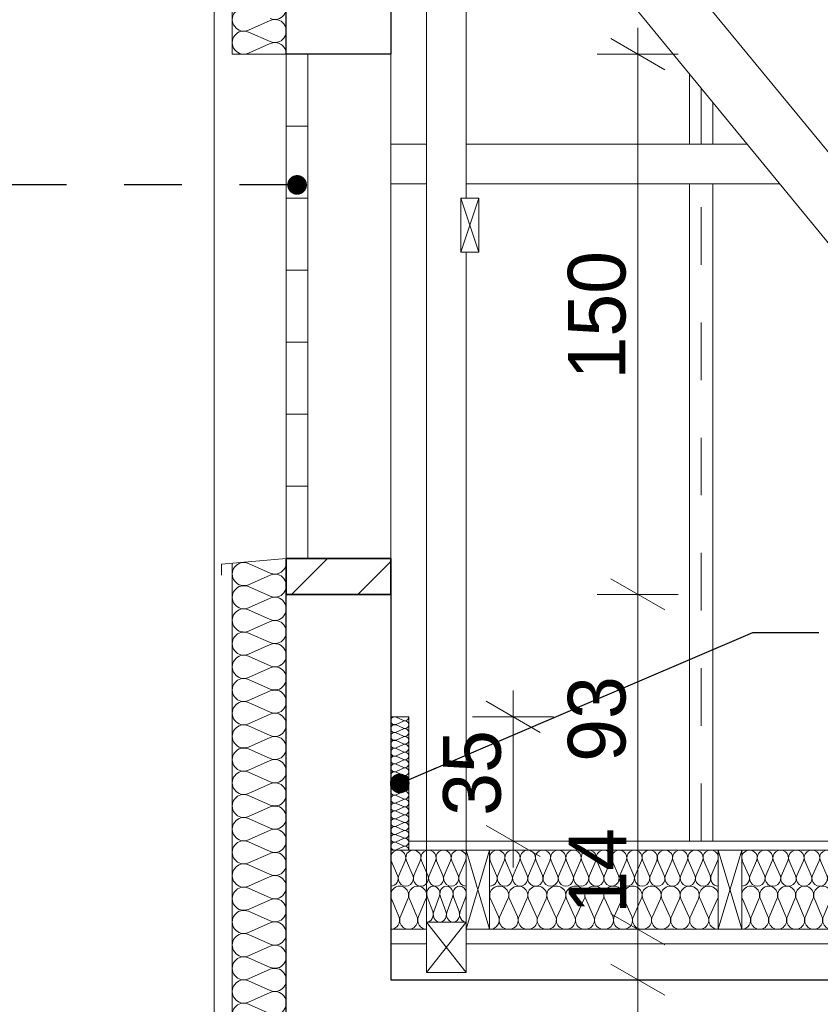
# Model space of a CAD drawing. Extents: x -547885 to -186295, y -25370 to 156194.
# Tile 128 of 256: x -468206 to -465982, y -6028 to -3294. Entities that reach past the tile are written whole.
import ezdxf

# ---------------------------------------------------------------- set-up
doc = ezdxf.new("R2010")
doc.units = 0
doc.header["$MEASUREMENT"] = 0
doc.linetypes.add('Przerywana', pattern=[320, 160, -160])
for name, color, linetype in [('Arch ocieplenie', 7, 'Continuous'), ('Arch zmurowania', 7, 'Continuous'), ('INWENT WYMIARY', 7, 'Continuous')]:
    doc.layers.add(name, color=color, linetype=linetype)
for name, color, linetype, lineweight, true_color in [('Arch ocieplenie_Nr_Pióra__44', 7, 'Continuous', 9, 0x029e21), ('Arch okna_Nr_Pióra__9', 7, 'Continuous', 9, 0x3dad99), ('Arch wykończenie_Nr_Pióra__3', 7, 'Continuous', 18, 0xff6600)]:
    doc.layers.add(name, color=color, linetype=linetype, lineweight=lineweight, true_color=true_color)
for name, color, linetype, lineweight in [('Arch opisy_Nr_Pióra__21', 7, 'Continuous', 9), ('Arch stropy_Nr_Pióra__21', 7, 'Continuous', 9), ('Arch stropy_Nr_Pióra__41', 7, 'Continuous', 15), ('Arch zmurowania_Nr_Pióra__21', 7, 'Continuous', 9), ('Arch zmurowania_Nr_Pióra__27', 7, 'Continuous', 35), ('INWENT DACH_Nr_Pióra__21', 7, 'Continuous', 9), ('INWENT KONST. DREWNIANA_Nr_Pióra__21', 7, 'Continuous', 9), ('INWENT KONST. DREWNIANA_Nr_Pióra__46', 5, 'Continuous', 13), ('INWENT STROPY_Nr_Pióra__1', 7, 'Continuous', 25), ('INWENT STROPY_Nr_Pióra__21', 7, 'Continuous', 9), ('INWENT WYMIARY_Nr_Pióra__21', 7, 'Continuous', 9), ('INWENT. OKNA_Nr_Pióra__5', 7, 'Continuous', 13), ('INWENT.ŚCIANY_Nr_Pióra__1', 7, 'Continuous', 25), ('INWENT.ŚCIANY_Nr_Pióra__21', 7, 'Continuous', 9)]:
    doc.layers.add(name, color=color, linetype=linetype, lineweight=lineweight)
doc.styles.add('GENERATED_STYLE_2', font='txt')
doc.dimstyles.new('GENERATED_STYLE__13', dxfattribs={"dimtxt": 0.18, "dimasz": 109.44, "dimexe": 0.18, "dimexo": 0.0625, "dimgap": 0.09, "dimtad": 0, "dimtih": 1, "dimtoh": 1, "dimdec": 4, "dimzin": 0, "dimdsep": 46, "dimcen": 0.09, "dimadec": 0, "dimazin": 0, "dimtfac": 1, "dimtdec": 4, "dimtmove": 0, "dimatfit": 3, "dimldrblk": 'ARROWHEAD_11', "dimfxl": 0, "dimtolj": 1, "dimtzin": 0, "dimarcsym": 0})
doc.dimstyles.new('GENERATED_STYLE__7', dxfattribs={"dimtxt": 160.000002, "dimasz": 114, "dimexe": 0.18, "dimexo": 0, "dimgap": 0.09, "dimtad": 1, "dimdec": 0, "dimlfac": 0.1, "dimzin": 0, "dimdsep": 46, "dimtxsty": 'GENERATED_STYLE_2', "dimblk": 'ARROWHEAD_2', "dimblk1": 'ARROWHEAD_2', "dimblk2": 'ARROWHEAD_2', "dimcen": 0.09, "dimclrd": 7, "dimclre": 7, "dimclrt": 7, "dimazin": 0, "dimtfac": 1, "dimtdec": 4, "dimtmove": 0, "dimatfit": 3, "dimfxl": 0, "dimtolj": 1, "dimtzin": 0, "dimarcsym": 0})

# ---------------------------------------------------------------- blocks, each defined once
blk = doc.blocks.new('Izolacja cieplna 14_128', base_point=(-466265.3, -5699.6))
at = {"layer": 'Arch ocieplenie_Nr_Pióra__44', "linetype": 'Continuous'}
for p, q in [((-466880.9, -5669.8), (-466898.5, -5629.4)), ((-466859.7, -5629.4), (-466877.3, -5669.8)), ((-466838.6, -5669.8), (-466856.2, -5629.4)), ((-466817.4, -5629.4), (-466835, -5669.8)), ((-466796.2, -5669.8), (-466813.8, -5629.4)), ((-466775.1, -5629.4), (-466792.7, -5669.8)), ((-466753.9, -5669.8), (-466771.5, -5629.4)), ((-466732.7, -5629.4), (-466750.3, -5669.8)), ((-466711.6, -5669.8), (-466729.2, -5629.4)), ((-466690.4, -5629.4), (-466708, -5669.8)), ((-466669.2, -5669.8), (-466686.8, -5629.4)), ((-466648.1, -5629.4), (-466665.7, -5669.8)), ((-466626.9, -5669.8), (-466644.5, -5629.4)), ((-466605.7, -5629.4), (-466623.3, -5669.8)), ((-466584.6, -5669.8), (-466602.2, -5629.4)), ((-466563.4, -5629.4), (-466581, -5669.8)), ((-466542.2, -5669.8), (-466559.8, -5629.4)), ((-466521.1, -5629.4), (-466538.7, -5669.8)), ((-466499.9, -5669.8), (-466517.5, -5629.4)), ((-466478.7, -5629.4), (-466496.3, -5669.8)), ((-466457.6, -5669.8), (-466475.2, -5629.4)), ((-466436.4, -5629.4), (-466454, -5669.8)), ((-466415.2, -5669.8), (-466432.8, -5629.4)), ((-466394.1, -5629.4), (-466411.7, -5669.8)), ((-466372.9, -5669.8), (-466390.5, -5629.4)), ((-466351.7, -5629.4), (-466369.3, -5669.8)), ((-466330.6, -5669.8), (-466348.2, -5629.4)), ((-466309.4, -5629.4), (-466327, -5669.8)), ((-466288.2, -5669.8), (-466305.8, -5629.4)), ((-466267.1, -5629.4), (-466284.7, -5669.8))]:
    blk.add_line(p, q, dxfattribs=at)
for centre, start_param, end_param in [((-466879.1, -5620.9), 1.158003, 5.125183), ((-466836.8, -5620.9), 1.158003, 5.125183), ((-466794.4, -5620.9), 1.158003, 5.125183), ((-466752.1, -5620.9), 1.158003, 5.125183), ((-466709.8, -5620.9), 1.158003, 5.125183), ((-466667.4, -5620.9), 1.158003, 5.125183), ((-466625.1, -5620.9), 1.158003, 5.125183), ((-466582.8, -5620.9), 1.158003, 5.125183), ((-466540.4, -5620.9), 1.158003, 5.125183), ((-466498.1, -5620.9), 1.158003, 5.125183), ((-466455.8, -5620.9), 1.158003, 5.125183), ((-466413.4, -5620.9), 1.158003, 5.125183), ((-466371.1, -5620.9), 1.158003, 5.125183), ((-466328.8, -5620.9), 1.158003, 5.125183), ((-466286.4, -5620.9), 1.158003, 5.125183), ((-466900.3, -5678.3), 0, 1.983589), ((-466857.9, -5678.3), 4.299595, 8.266774), ((-466815.6, -5678.3), 4.299595, 8.266774), ((-466773.3, -5678.3), 4.299595, 8.266774), ((-466730.9, -5678.3), 4.299595, 8.266774), ((-466688.6, -5678.3), 4.299595, 8.266774), ((-466646.3, -5678.3), 4.299595, 8.266774), ((-466603.9, -5678.3), 4.299595, 8.266774), ((-466561.6, -5678.3), 4.299595, 8.266774), ((-466519.3, -5678.3), 4.299595, 8.266774), ((-466476.9, -5678.3), 4.299595, 8.266774), ((-466434.6, -5678.3), 4.299595, 8.266774), ((-466392.3, -5678.3), 4.299595, 8.266774), ((-466349.9, -5678.3), 4.299595, 8.266774), ((-466307.6, -5678.3), 4.299595, 8.266774), ((-466265.3, -5678.3), 4.299596, 6.283185)]:
    blk.add_ellipse(centre, major_axis=(0, -21.3), ratio=0.995212, start_param=start_param, end_param=end_param, dxfattribs=at)
blk = doc.blocks.new('Izolacja cieplna 14_129', base_point=(-466265.3, -5819.6))
at = {"layer": 'Arch ocieplenie_Nr_Pióra__44', "linetype": 'Continuous'}
for p, q in [((-466876, -5783.9), (-466898.1, -5735.4)), ((-466849.6, -5735.4), (-466871.6, -5783.9)), ((-466823.1, -5783.9), (-466845.1, -5735.4)), ((-466796.7, -5735.4), (-466818.7, -5783.9)), ((-466770.2, -5783.9), (-466792.2, -5735.4)), ((-466743.7, -5735.4), (-466765.8, -5783.9)), ((-466717.3, -5783.9), (-466739.3, -5735.4)), ((-466690.8, -5735.4), (-466712.8, -5783.9)), ((-466664.4, -5783.9), (-466686.4, -5735.4)), ((-466637.9, -5735.4), (-466659.9, -5783.9)), ((-466611.5, -5783.9), (-466633.5, -5735.4)), ((-466585, -5735.4), (-466607, -5783.9)), ((-466558.5, -5783.9), (-466580.6, -5735.4)), ((-466532.1, -5735.4), (-466554.1, -5783.9)), ((-466505.6, -5783.9), (-466527.6, -5735.4)), ((-466479.2, -5735.4), (-466501.2, -5783.9)), ((-466452.7, -5783.9), (-466474.7, -5735.4)), ((-466426.2, -5735.4), (-466448.3, -5783.9)), ((-466399.8, -5783.9), (-466421.8, -5735.4)), ((-466373.3, -5735.4), (-466395.3, -5783.9)), ((-466346.9, -5783.9), (-466368.9, -5735.4)), ((-466320.4, -5735.4), (-466342.4, -5783.9)), ((-466294, -5783.9), (-466316, -5735.4)), ((-466267.5, -5735.4), (-466289.5, -5783.9))]:
    blk.add_line(p, q, dxfattribs=at)
for centre, start_param, end_param in [((-466873.8, -5725.1), 2.728799, 6.695979), ((-466820.9, -5725.1), 2.728799, 6.695979), ((-466768, -5725.1), 2.728799, 6.695979), ((-466715.1, -5725.1), 2.728799, 6.695979), ((-466662.1, -5725.1), 2.728799, 6.695979), ((-466609.2, -5725.1), 2.728799, 6.695979), ((-466556.3, -5725.1), 2.728799, 6.695979), ((-466503.4, -5725.1), 2.728799, 6.695979), ((-466450.5, -5725.1), 2.728799, 6.695979), ((-466397.6, -5725.1), 2.728799, 6.695979), ((-466344.6, -5725.1), 2.728799, 6.695979), ((-466291.7, -5725.1), 2.728799, 6.695979), ((-466900.3, -5794.1), 1.570796, 3.554385), ((-466847.4, -5794.1), 5.870392, 9.837571), ((-466794.4, -5794.1), 5.870392, 9.837571), ((-466741.5, -5794.1), 5.870392, 9.837571), ((-466688.6, -5794.1), 5.870392, 9.837571), ((-466635.7, -5794.1), 5.870392, 9.837571), ((-466582.8, -5794.1), 5.870392, 9.837571), ((-466529.9, -5794.1), 5.870392, 9.837571), ((-466476.9, -5794.1), 5.870392, 9.837571), ((-466424, -5794.1), 5.870392, 9.837571), ((-466371.1, -5794.1), 5.870392, 9.837571), ((-466318.2, -5794.1), 5.870392, 9.837571), ((-466265.3, -5794.1), 5.870392, 7.853982)]:
    blk.add_ellipse(centre, major_axis=(-26.5, 0), ratio=0.964587, start_param=start_param, end_param=end_param, dxfattribs=at)
blk = doc.blocks.new('Izolacja cieplna 14_130', base_point=(-466965.3, -5699.6))
at = {"layer": 'Arch ocieplenie_Nr_Pióra__44', "linetype": 'Continuous'}
for p, q in [((-467155.9, -5669.8), (-467173.4, -5629.4)), ((-467134.9, -5629.4), (-467152.4, -5669.8)), ((-467113.9, -5669.8), (-467131.4, -5629.4)), ((-467092.9, -5629.4), (-467110.4, -5669.8)), ((-467072, -5669.8), (-467089.4, -5629.4)), ((-467051, -5629.4), (-467068.4, -5669.8)), ((-467030, -5669.8), (-467047.5, -5629.4)), ((-467009, -5629.4), (-467026.5, -5669.8)), ((-466988, -5669.8), (-467005.5, -5629.4)), ((-466967, -5629.4), (-466984.5, -5669.8))]:
    blk.add_line(p, q, dxfattribs=at)
for centre, start_param, end_param in [((-467154.1, -5620.9), 1.158003, 5.125183), ((-467112.2, -5620.9), 1.158003, 5.125183), ((-467070.2, -5620.9), 1.158003, 5.125183), ((-467028.2, -5620.9), 1.158003, 5.125183), ((-466986.3, -5620.9), 1.158003, 5.125183), ((-467175.1, -5678.3), 0, 1.983589), ((-467133.2, -5678.3), 4.299595, 8.266774), ((-467091.2, -5678.3), 4.299595, 8.266774), ((-467049.2, -5678.3), 4.299595, 8.266774), ((-467007.2, -5678.3), 4.299595, 8.266774), ((-466965.3, -5678.3), 4.299596, 6.283185)]:
    blk.add_ellipse(centre, major_axis=(0, -21.3), ratio=0.986692, start_param=start_param, end_param=end_param, dxfattribs=at)
blk = doc.blocks.new('Izolacja cieplna 14_131', base_point=(-467075.3, -5819.6))
at = {"layer": 'Arch ocieplenie_Nr_Pióra__44', "linetype": 'Continuous'}
for p, q in [((-467152.3, -5783.9), (-467173, -5735.4)), ((-467127.3, -5735.4), (-467148.1, -5783.9)), ((-467102.3, -5783.9), (-467123.1, -5735.4)), ((-467077.4, -5735.4), (-467098.1, -5783.9))]:
    blk.add_line(p, q, dxfattribs=at)
for centre, start_param, end_param in [((-467150.2, -5725.1), 1.158003, 5.125183), ((-467100.2, -5725.1), 1.158003, 5.125183), ((-467175.1, -5794.1), 6.283185, 8.266774), ((-467125.2, -5794.1), 4.299595, 8.266774), ((-467075.3, -5794.1), 4.299596, 6.283185)]:
    blk.add_ellipse(centre, major_axis=(0, -25.5), ratio=0.978146, start_param=start_param, end_param=end_param, dxfattribs=at)
blk = doc.blocks.new('Izolacja cieplna 14_132', base_point=(-466965.3, -5799.6))
at = {"layer": 'Arch ocieplenie_Nr_Pióra__44', "linetype": 'Continuous'}
for p, q in [((-467058.5, -5769.8), (-467073.7, -5729.4)), ((-467040.1, -5729.4), (-467055.4, -5769.8)), ((-467021.8, -5769.8), (-467037.1, -5729.4)), ((-467003.5, -5729.4), (-467018.7, -5769.8)), ((-466985.1, -5769.8), (-467000.4, -5729.4)), ((-466966.8, -5729.4), (-466982.1, -5769.8))]:
    blk.add_line(p, q, dxfattribs=at)
for centre, start_param, end_param in [((-467056.9, -5720.9), 1.158003, 5.125183), ((-467020.3, -5720.9), 1.158003, 5.125183), ((-466983.6, -5720.9), 1.158003, 5.125183), ((-467075.3, -5778.3), 0, 1.983589), ((-467038.6, -5778.3), 4.299595, 8.266774), ((-467001.9, -5778.3), 4.299595, 8.266774), ((-466965.3, -5778.3), 4.299596, 6.283185)]:
    blk.add_ellipse(centre, major_axis=(0, -21.3), ratio=0.862022, start_param=start_param, end_param=end_param, dxfattribs=at)
blk = doc.blocks.new('Izolacja cieplna 14_151', base_point=(-465550.3, -5699.6))
at = {"layer": 'Arch ocieplenie_Nr_Pióra__44', "linetype": 'Continuous'}
for p, q in [((-466180.4, -5669.8), (-466198.5, -5629.4)), ((-466158.8, -5629.4), (-466176.8, -5669.8)), ((-466137.1, -5669.8), (-466155.1, -5629.4)), ((-466115.4, -5629.4), (-466133.5, -5669.8)), ((-466093.8, -5669.8), (-466111.8, -5629.4)), ((-466072.1, -5629.4), (-466090.1, -5669.8)), ((-466050.4, -5669.8), (-466068.5, -5629.4)), ((-466028.8, -5629.4), (-466046.8, -5669.8)), ((-466007.1, -5669.8), (-466025.1, -5629.4)), ((-465985.4, -5629.4), (-466003.5, -5669.8)), ((-465963.8, -5669.8), (-465981.8, -5629.4)), ((-465942.1, -5629.4), (-465960.1, -5669.8)), ((-465920.4, -5669.8), (-465938.5, -5629.4)), ((-465898.8, -5629.4), (-465916.8, -5669.8)), ((-465877.1, -5669.8), (-465895.1, -5629.4)), ((-465855.4, -5629.4), (-465873.5, -5669.8)), ((-465833.8, -5669.8), (-465851.8, -5629.4)), ((-465812.1, -5629.4), (-465830.1, -5669.8)), ((-465790.4, -5669.8), (-465808.5, -5629.4)), ((-465768.8, -5629.4), (-465786.8, -5669.8)), ((-465747.1, -5669.8), (-465765.1, -5629.4)), ((-465725.4, -5629.4), (-465743.5, -5669.8)), ((-465703.8, -5669.8), (-465721.8, -5629.4)), ((-465682.1, -5629.4), (-465700.1, -5669.8)), ((-465660.4, -5669.8), (-465678.5, -5629.4)), ((-465638.8, -5629.4), (-465656.8, -5669.8)), ((-465617.1, -5669.8), (-465635.1, -5629.4)), ((-465595.4, -5629.4), (-465613.5, -5669.8)), ((-465573.8, -5669.8), (-465591.8, -5629.4)), ((-465552.1, -5629.4), (-465570.1, -5669.8))]:
    blk.add_line(p, q, dxfattribs=at)
for centre, start_param, end_param in [((-466178.6, -5620.9), 2.728799, 6.695979), ((-466135.3, -5620.9), 2.728799, 6.695979), ((-466091.9, -5620.9), 2.728799, 6.695979), ((-466048.6, -5620.9), 2.728799, 6.695979), ((-466005.3, -5620.9), 2.728799, 6.695979), ((-465961.9, -5620.9), 2.728799, 6.695979), ((-465918.6, -5620.9), 2.728799, 6.695979), ((-465875.3, -5620.9), 2.728799, 6.695979), ((-465831.9, -5620.9), 2.728799, 6.695979), ((-465788.6, -5620.9), 2.728799, 6.695979), ((-465745.3, -5620.9), 2.728799, 6.695979), ((-465701.9, -5620.9), 2.728799, 6.695979), ((-465658.6, -5620.9), 2.728799, 6.695979), ((-465615.3, -5620.9), 2.728799, 6.695979), ((-465571.9, -5620.9), 2.728799, 6.695979), ((-466200.3, -5678.3), 1.570796, 3.554385), ((-466156.9, -5678.3), 5.870392, 9.837571), ((-466113.6, -5678.3), 5.870392, 9.837571), ((-466070.3, -5678.3), 5.870392, 9.837571), ((-466026.9, -5678.3), 5.870392, 9.837571), ((-465983.6, -5678.3), 5.870392, 9.837571), ((-465940.3, -5678.3), 5.870392, 9.837571), ((-465896.9, -5678.3), 5.870392, 9.837571), ((-465853.6, -5678.3), 5.870392, 9.837571), ((-465810.3, -5678.3), 5.870392, 9.837571), ((-465766.9, -5678.3), 5.870392, 9.837571), ((-465723.6, -5678.3), 5.870392, 9.837571), ((-465680.3, -5678.3), 5.870392, 9.837571), ((-465636.9, -5678.3), 5.870392, 9.837571), ((-465593.6, -5678.3), 5.870392, 9.837571), ((-465550.3, -5678.3), 5.870392, 7.853982)]:
    blk.add_ellipse(centre, major_axis=(-21.7, 0), ratio=0.981623, start_param=start_param, end_param=end_param, dxfattribs=at)
blk = doc.blocks.new('Izolacja cieplna 14_152', base_point=(-465550.3, -5819.6))
at = {"layer": 'Arch ocieplenie_Nr_Pióra__44', "linetype": 'Continuous'}
for p, q in [((-466177.4, -5783.9), (-466198.2, -5735.4)), ((-466152.4, -5735.4), (-466173.2, -5783.9)), ((-466127.4, -5783.9), (-466148.2, -5735.4)), ((-466102.4, -5735.4), (-466123.2, -5783.9)), ((-466077.4, -5783.9), (-466098.2, -5735.4)), ((-466052.4, -5735.4), (-466073.2, -5783.9)), ((-466027.4, -5783.9), (-466048.2, -5735.4)), ((-466002.4, -5735.4), (-466023.2, -5783.9)), ((-465977.4, -5783.9), (-465998.2, -5735.4)), ((-465952.4, -5735.4), (-465973.2, -5783.9)), ((-465927.4, -5783.9), (-465948.2, -5735.4)), ((-465902.4, -5735.4), (-465923.2, -5783.9)), ((-465877.4, -5783.9), (-465898.2, -5735.4)), ((-465852.4, -5735.4), (-465873.2, -5783.9)), ((-465827.4, -5783.9), (-465848.2, -5735.4)), ((-465802.4, -5735.4), (-465823.2, -5783.9)), ((-465777.4, -5783.9), (-465798.2, -5735.4)), ((-465752.4, -5735.4), (-465773.2, -5783.9)), ((-465727.4, -5783.9), (-465748.2, -5735.4)), ((-465702.4, -5735.4), (-465723.2, -5783.9)), ((-465677.4, -5783.9), (-465698.2, -5735.4)), ((-465652.4, -5735.4), (-465673.2, -5783.9)), ((-465627.4, -5783.9), (-465648.2, -5735.4)), ((-465602.4, -5735.4), (-465623.2, -5783.9)), ((-465577.4, -5783.9), (-465598.2, -5735.4)), ((-465552.4, -5735.4), (-465573.2, -5783.9))]:
    blk.add_line(p, q, dxfattribs=at)
for centre, start_param, end_param in [((-466175.3, -5725.1), 1.158003, 5.125183), ((-466125.3, -5725.1), 1.158003, 5.125183), ((-466075.3, -5725.1), 1.158003, 5.125183), ((-466025.3, -5725.1), 1.158003, 5.125183), ((-465975.3, -5725.1), 1.158003, 5.125183), ((-465925.3, -5725.1), 1.158003, 5.125183), ((-465875.3, -5725.1), 1.158003, 5.125183), ((-465825.3, -5725.1), 1.158003, 5.125183), ((-465775.3, -5725.1), 1.158003, 5.125183), ((-465725.3, -5725.1), 1.158003, 5.125183), ((-465675.3, -5725.1), 1.158003, 5.125183), ((-465625.3, -5725.1), 1.158003, 5.125183), ((-465575.3, -5725.1), 1.158003, 5.125183), ((-466200.3, -5794.1), 6.283185, 8.266774), ((-466150.3, -5794.1), 4.299595, 8.266774), ((-466100.3, -5794.1), 4.299595, 8.266774), ((-466050.3, -5794.1), 4.299595, 8.266774), ((-466000.3, -5794.1), 4.299595, 8.266774), ((-465950.3, -5794.1), 4.299595, 8.266774), ((-465900.3, -5794.1), 4.299595, 8.266774), ((-465850.3, -5794.1), 4.299595, 8.266774), ((-465800.3, -5794.1), 4.299595, 8.266774), ((-465750.3, -5794.1), 4.299595, 8.266774), ((-465700.3, -5794.1), 4.299595, 8.266774), ((-465650.3, -5794.1), 4.299595, 8.266774), ((-465600.3, -5794.1), 4.299595, 8.266774), ((-465550.3, -5794.1), 4.299596, 6.283185)]:
    blk.add_ellipse(centre, major_axis=(0, -25.5), ratio=0.979571, start_param=start_param, end_param=end_param, dxfattribs=at)
blk = doc.blocks.new('Izolacja cieplna 14_167', base_point=(-467465.1, -4801.1))
at = {"layer": 'Arch ocieplenie_Nr_Pióra__44', "linetype": 'Continuous'}
for p, q in [((-467570.4, -4803.8), (-467509.8, -4830.6)), ((-467509.8, -4836), (-467570.4, -4862.7)), ((-467570.4, -4868.2), (-467509.8, -4894.9)), ((-467509.8, -4900.4), (-467570.4, -4927.1)), ((-467570.4, -4932.5), (-467509.8, -4959.3)), ((-467509.8, -4964.7), (-467570.4, -4991.5)), ((-467570.4, -4996.9), (-467509.8, -5023.7)), ((-467509.8, -5029.1), (-467570.4, -5055.9)), ((-467570.4, -5061.3), (-467509.8, -5088.1)), ((-467509.8, -5093.5), (-467570.4, -5120.3)), ((-467570.4, -5125.7), (-467509.8, -5152.5)), ((-467509.8, -5157.9), (-467570.4, -5184.7)), ((-467570.4, -5190.1), (-467509.8, -5216.9)), ((-467509.8, -5222.3), (-467570.4, -5249.1)), ((-467570.4, -5254.5), (-467509.8, -5281.3)), ((-467509.8, -5286.7), (-467570.4, -5313.5)), ((-467570.4, -5318.9), (-467509.8, -5345.7)), ((-467509.8, -5351.1), (-467570.4, -5377.9)), ((-467570.4, -5383.3), (-467509.8, -5410.1)), ((-467509.8, -5415.5), (-467570.4, -5442.3)), ((-467570.4, -5447.7), (-467509.8, -5474.5)), ((-467509.8, -5479.9), (-467570.4, -5506.7)), ((-467570.4, -5512.1), (-467509.8, -5538.9)), ((-467509.8, -5544.3), (-467570.4, -5571)), ((-467570.4, -5576.5), (-467509.8, -5603.2)), ((-467509.8, -5608.7), (-467570.4, -5635.4)), ((-467570.4, -5640.8), (-467509.8, -5667.6)), ((-467509.8, -5673), (-467570.4, -5699.8)), ((-467570.4, -5705.2), (-467509.8, -5732)), ((-467509.8, -5737.4), (-467570.4, -5764.2)), ((-467570.4, -5769.6), (-467509.8, -5796.4)), ((-467509.8, -5801.8), (-467570.4, -5828.6)), ((-467570.4, -5834), (-467509.8, -5860.8)), ((-467509.8, -5866.2), (-467570.4, -5893)), ((-467570.4, -5898.4), (-467509.8, -5925.2)), ((-467509.8, -5930.6), (-467570.4, -5957.4)), ((-467570.4, -5962.8), (-467509.8, -5989.6)), ((-467509.8, -5995), (-467570.4, -6021.8)), ((-467570.4, -6027.2), (-467509.8, -6054)), ((-467509.8, -6059.4), (-467570.4, -6086.2)), ((-467570.4, -6091.6), (-467509.8, -6118.4)), ((-467509.8, -6123.8), (-467570.4, -6150.6)), ((-467570.4, -6156), (-467509.8, -6182.8)), ((-467509.8, -6188.2), (-467570.4, -6215)), ((-467570.4, -6220.4), (-467509.8, -6247.2)), ((-467509.8, -6252.6), (-467570.4, -6279.3)), ((-467570.4, -6284.8), (-467509.8, -6311.5)), ((-467509.8, -6317), (-467570.4, -6343.7)), ((-467570.4, -6349.1), (-467509.8, -6375.9)), ((-467509.8, -6381.3), (-467570.4, -6408.1)), ((-467570.4, -6413.5), (-467509.8, -6440.3)), ((-467509.8, -6445.7), (-467570.4, -6472.5)), ((-467570.4, -6477.9), (-467509.8, -6504.7)), ((-467509.8, -6510.1), (-467570.4, -6536.9))]:
    blk.add_line(p, q, dxfattribs=at)
for centre, start_param, end_param in [((-467583.2, -4833.3), 2.728799, 6.695979), ((-467497, -4801.1), 5.870392, 7.853982), ((-467497, -4865.5), 5.870392, 9.837571), ((-467583.2, -4897.6), 2.728799, 6.695979), ((-467497, -4929.8), 5.870392, 9.837571), ((-467583.2, -4962), 2.728799, 6.695979), ((-467497, -4994.2), 5.870392, 9.837571), ((-467583.2, -5026.4), 2.728799, 6.695979), ((-467497, -5058.6), 5.870392, 9.837571), ((-467583.2, -5090.8), 2.728799, 6.695979), ((-467497, -5123), 5.870392, 9.837571), ((-467583.2, -5155.2), 2.728799, 6.695979), ((-467497, -5187.4), 5.870392, 9.837571), ((-467583.2, -5219.6), 2.728799, 6.695979), ((-467497, -5251.8), 5.870392, 9.837571), ((-467583.2, -5284), 2.728799, 6.695979), ((-467497, -5316.2), 5.870392, 9.837571), ((-467583.2, -5348.4), 2.728799, 6.695979), ((-467497, -5380.6), 5.870392, 9.837571), ((-467583.2, -5412.8), 2.728799, 6.695979), ((-467497, -5445), 5.870392, 9.837571), ((-467583.2, -5477.2), 2.728799, 6.695979), ((-467497, -5509.4), 5.870392, 9.837571), ((-467583.2, -5541.6), 2.728799, 6.695979), ((-467497, -5573.8), 5.870392, 9.837571), ((-467583.2, -5605.9), 2.728799, 6.695979), ((-467497, -5638.1), 5.870392, 9.837571), ((-467583.2, -5670.3), 2.728799, 6.695979), ((-467497, -5702.5), 5.870392, 9.837571), ((-467583.2, -5734.7), 2.728799, 6.695979), ((-467497, -5766.9), 5.870392, 9.837571), ((-467583.2, -5799.1), 2.728799, 6.695979), ((-467497, -5831.3), 5.870392, 9.837571), ((-467583.2, -5863.5), 2.728799, 6.695979), ((-467497, -5895.7), 5.870392, 9.837571), ((-467583.2, -5927.9), 2.728799, 6.695979), ((-467497, -5960.1), 5.870392, 9.837571), ((-467583.2, -5992.3), 2.728799, 6.695979), ((-467497, -6024.5), 5.870392, 9.837571), ((-467583.2, -6056.7), 2.728799, 6.695979), ((-467497, -6088.9), 5.870392, 9.837571), ((-467583.2, -6121.1), 2.728799, 6.695979), ((-467497, -6153.3), 5.870392, 9.837571), ((-467583.2, -6185.5), 2.728799, 6.695979), ((-467497, -6217.7), 5.870392, 9.837571), ((-467583.2, -6249.9), 2.728799, 6.695979), ((-467497, -6282.1), 5.870392, 9.837571), ((-467583.2, -6314.2), 2.728799, 6.695979), ((-467497, -6346.4), 5.870392, 9.837571), ((-467583.2, -6378.6), 2.728799, 6.695979), ((-467497, -6410.8), 5.870392, 9.837571), ((-467583.2, -6443), 2.728799, 6.695979), ((-467497, -6475.2), 5.870392, 9.837571), ((-467583.2, -6507.4), 2.728799, 6.695979), ((-467497, -6539.6), 1.570796, 3.554385)]:
    blk.add_ellipse(centre, major_axis=(0, -32.2), ratio=0.990878, start_param=start_param, end_param=end_param, dxfattribs=at)
blk = doc.blocks.new('Izolacja cieplna 14_168', base_point=(-467465.1, 584.8))
at = {"layer": 'Arch ocieplenie_Nr_Pióra__44', "linetype": 'Continuous'}
for p, q in [((-467509.8, -3296.2), (-467570.4, -3322.8)), ((-467570.4, -3328.2), (-467509.8, -3354.9)), ((-467509.8, -3360.3), (-467570.4, -3386.9))]:
    blk.add_line(p, q, dxfattribs=at)
for centre, start_param, end_param in [((-467497, -3261.4), 5.870392, 9.837571), ((-467583.2, -3293.5), 2.728799, 6.695979), ((-467497, -3325.5), 5.870392, 9.837571), ((-467583.2, -3357.6), 2.728799, 6.695979), ((-467497, -3389.6), 1.570796, 3.554385)]:
    blk.add_ellipse(centre, major_axis=(0, -32.1), ratio=0.995331, start_param=start_param, end_param=end_param, dxfattribs=at)
blk = doc.blocks.new('Izolacja cieplna 14_169', base_point=(-467125.1, -5229.6))
at = {"layer": 'Arch ocieplenie_Nr_Pióra__44', "linetype": 'Continuous'}
for p, q in [((-467160.2, -5230.5), (-467140, -5239.6)), ((-467140, -5241.4), (-467160.2, -5250.5)), ((-467160.2, -5252.3), (-467140, -5261.3)), ((-467140, -5263.2), (-467160.2, -5272.2)), ((-467160.2, -5274.1), (-467140, -5283.1)), ((-467140, -5284.9), (-467160.2, -5294)), ((-467160.2, -5295.8), (-467140, -5304.9)), ((-467140, -5306.7), (-467160.2, -5315.8)), ((-467160.2, -5317.6), (-467140, -5326.6)), ((-467140, -5328.5), (-467160.2, -5337.5)), ((-467160.2, -5339.3), (-467140, -5348.4)), ((-467140, -5350.2), (-467160.2, -5359.3)), ((-467160.2, -5361.1), (-467140, -5370.2)), ((-467140, -5372), (-467160.2, -5381)), ((-467160.2, -5382.9), (-467140, -5391.9)), ((-467140, -5393.8), (-467160.2, -5402.8)), ((-467160.2, -5404.6), (-467140, -5413.7)), ((-467140, -5415.5), (-467160.2, -5424.6)), ((-467160.2, -5426.4), (-467140, -5435.5)), ((-467140, -5437.3), (-467160.2, -5446.3)), ((-467160.2, -5448.2), (-467140, -5457.2)), ((-467140, -5459.1), (-467160.2, -5468.1)), ((-467160.2, -5469.9), (-467140, -5479)), ((-467140, -5480.8), (-467160.2, -5489.9)), ((-467160.2, -5491.7), (-467140, -5500.8)), ((-467140, -5502.6), (-467160.2, -5511.6)), ((-467160.2, -5513.5), (-467140, -5522.5)), ((-467140, -5524.3), (-467160.2, -5533.4)), ((-467160.2, -5535.2), (-467140, -5544.3)), ((-467140, -5546.1), (-467160.2, -5555.2)), ((-467160.2, -5557), (-467140, -5566)), ((-467140, -5567.9), (-467160.2, -5576.9)), ((-467160.2, -5578.8), (-467140, -5587.8)), ((-467140, -5589.6), (-467160.2, -5598.7))]:
    blk.add_line(p, q, dxfattribs=at)
for centre, start_param, end_param in [((-467164.5, -5240.5), 2.728799, 6.695979), ((-467135.8, -5229.6), 5.870392, 7.853982), ((-467135.8, -5251.4), 5.870392, 9.837571), ((-467164.5, -5262.3), 2.728799, 6.695979), ((-467164.5, -5284), 2.728799, 6.695979), ((-467135.8, -5273.1), 5.870392, 9.837571), ((-467164.5, -5305.8), 2.728799, 6.695979), ((-467135.8, -5294.9), 5.870392, 9.837571), ((-467164.5, -5327.6), 2.728799, 6.695979), ((-467135.8, -5316.7), 5.870392, 9.837571), ((-467135.8, -5338.4), 5.870392, 9.837571), ((-467164.5, -5349.3), 2.728799, 6.695979), ((-467135.8, -5360.2), 5.870392, 9.837571), ((-467164.5, -5371.1), 2.728799, 6.695979), ((-467164.5, -5392.8), 2.728799, 6.695979), ((-467135.8, -5382), 5.870392, 9.837571), ((-467164.5, -5414.6), 2.728799, 6.695979), ((-467135.8, -5403.7), 5.870392, 9.837571), ((-467164.5, -5436.4), 2.728799, 6.695979), ((-467135.8, -5425.5), 5.870392, 9.837571), ((-467135.8, -5447.3), 5.870392, 9.837571), ((-467164.5, -5458.1), 2.728799, 6.695979), ((-467135.8, -5469), 5.870392, 9.837571), ((-467164.5, -5479.9), 2.728799, 6.695979), ((-467164.5, -5501.7), 2.728799, 6.695979), ((-467135.8, -5490.8), 5.870392, 9.837571), ((-467164.5, -5523.4), 2.728799, 6.695979), ((-467135.8, -5512.6), 5.870392, 9.837571), ((-467164.5, -5545.2), 2.728799, 6.695979), ((-467135.8, -5534.3), 5.870392, 9.837571), ((-467135.8, -5556.1), 5.870392, 9.837571), ((-467164.5, -5567), 2.728799, 6.695979), ((-467164.5, -5588.7), 2.728799, 6.695979), ((-467135.8, -5577.8), 5.870392, 9.837571), ((-467135.8, -5599.6), 1.570796, 3.554385)]:
    blk.add_ellipse(centre, major_axis=(0, -10.9), ratio=0.977172, start_param=start_param, end_param=end_param, dxfattribs=at)
blk = doc.blocks.new('Ściana_25', base_point=(-467465.1, -4789.6))
at = {"layer": 'Arch zmurowania_Nr_Pióra__21', "linetype": 'Continuous'}
h = blk.add_hatch(dxfattribs=at)
h.set_pattern_fill('Common_Brick', color=256, style=0, pattern_type=2)
h.set_pattern_definition([(45, (0, 0), (-91.923878, 91.923878), [])])
h.paths.add_polyline_path([(-467465.1, -4889.6), (-467175.1, -4889.6), (-467175.1, -4789.6), (-467465.1, -4789.6)], flags=0)
at = {"layer": 'Arch zmurowania_Nr_Pióra__27', "linetype": 'Continuous'}
for p, q in [((-467175.1, -4789.6), (-467465.1, -4789.6)), ((-467465.1, -4789.6), (-467465.1, -4889.6)), ((-467175.1, -4889.6), (-467175.1, -4789.6)), ((-467465.1, -4889.6), (-467175.1, -4889.6))]:
    blk.add_line(p, q, dxfattribs=at)
blk = doc.blocks.new('*D427')
at = {"layer": 'INWENT WYMIARY_Nr_Pióra__21', "linetype": 'Continuous'}
for p, q in [((-466563.8, -5916.3), (-466413.8, -6002.9)), ((-466376.3, -5959.6), (-466601.3, -5959.6)), ((-466488.8, -6219.6), (-466488.8, -5959.6)), ((-466563.8, -6176.3), (-466413.8, -6262.9)), ((-466376.3, -6219.6), (-466601.3, -6219.6)), ((-466488.8, -6293), (-466488.8, -6219.6))]:
    blk.add_line(p, q, dxfattribs=at)
at = {"layer": 'INWENT WYMIARY_Nr_Pióra__21', "char_height": 160, "attachment_point": 7, "rotation": 90, "style": 'GENERATED_STYLE_2'}
for s, insert in [('{150}', (-466520.8, -4293.2)), ('{93}', (-466520.8, -5354.6)), ('{14}', (-466520.8, -5776.3)), ('{26}', (-466520.8, -6467.8))]:
    blk.add_mtext(s, dxfattribs=dict(at, insert=insert))
blk = doc.blocks.new('ARROWHEAD_2')
at = {"color": 0, "linetype": 'Continuous', "lineweight": 0}
for p, q in [((-0.378, -0.655), (0.378, 0.655)), ((0, 0), (-1, 0))]:
    blk.add_line(p, q, dxfattribs=at)
blk = doc.blocks.new('*D428')
at = {"layer": 'INWENT WYMIARY_Nr_Pióra__21', "linetype": 'Continuous'}
for p, q in [((-466563.8, -5776.3), (-466413.8, -5862.9)), ((-466376.3, -5819.6), (-466601.3, -5819.6)), ((-466488.8, -5959.6), (-466488.8, -5819.6)), ((-466563.8, -5916.3), (-466413.8, -6002.9)), ((-466376.3, -5959.6), (-466601.3, -5959.6))]:
    blk.add_line(p, q, dxfattribs=at)
at = {"layer": 'INWENT WYMIARY_Nr_Pióra__21', "char_height": 160, "attachment_point": 7, "rotation": 90, "style": 'GENERATED_STYLE_2'}
for s, insert in [('{150}', (-466520.8, -4293.2)), ('{93}', (-466520.8, -5354.6)), ('{14}', (-466520.8, -5776.3)), ('{26}', (-466520.8, -6467.8))]:
    blk.add_mtext(s, dxfattribs=dict(at, insert=insert))
blk = doc.blocks.new('*D429')
at = {"layer": 'INWENT WYMIARY_Nr_Pióra__21', "linetype": 'Continuous'}
for p, q in [((-466563.8, -4846.3), (-466413.8, -4932.9)), ((-466376.3, -4889.6), (-466601.3, -4889.6)), ((-466488.8, -5819.6), (-466488.8, -4889.6)), ((-466563.8, -5776.3), (-466413.8, -5862.9)), ((-466376.3, -5819.6), (-466601.3, -5819.6))]:
    blk.add_line(p, q, dxfattribs=at)
at = {"layer": 'INWENT WYMIARY_Nr_Pióra__21', "char_height": 160, "attachment_point": 7, "rotation": 90, "style": 'GENERATED_STYLE_2'}
for s, insert in [('{150}', (-466520.8, -4293.2)), ('{93}', (-466520.8, -5354.6)), ('{14}', (-466520.8, -5776.3)), ('{26}', (-466520.8, -6467.8))]:
    blk.add_mtext(s, dxfattribs=dict(at, insert=insert))
blk = doc.blocks.new('*D430')
at = {"layer": 'INWENT WYMIARY_Nr_Pióra__21', "linetype": 'Continuous'}
for p, q in [((-466488.8, -3389.6), (-466488.8, -3316.3)), ((-466413.8, -3432.9), (-466563.8, -3346.3)), ((-466376.3, -3389.6), (-466601.3, -3389.6)), ((-466488.8, -4889.6), (-466488.8, -3389.6)), ((-466563.8, -4846.3), (-466413.8, -4932.9)), ((-466376.3, -4889.6), (-466601.3, -4889.6))]:
    blk.add_line(p, q, dxfattribs=at)
at = {"layer": 'INWENT WYMIARY_Nr_Pióra__21', "char_height": 160, "attachment_point": 7, "rotation": 90, "style": 'GENERATED_STYLE_2'}
for s, insert in [('{150}', (-466520.8, -4293.2)), ('{93}', (-466520.8, -5354.6)), ('{14}', (-466520.8, -5776.3)), ('{26}', (-466520.8, -6467.8))]:
    blk.add_mtext(s, dxfattribs=dict(at, insert=insert))
blk = doc.blocks.new('*D503')
at = {"layer": 'INWENT WYMIARY_Nr_Pióra__21', "linetype": 'Continuous'}
for p, q in [((-466835.3, -5229.6), (-466835.3, -5156.3)), ((-466760.3, -5272.9), (-466910.3, -5186.3)), ((-466722.8, -5229.6), (-466947.8, -5229.6)), ((-466835.3, -5574.6), (-466835.3, -5229.6)), ((-466910.3, -5531.3), (-466760.3, -5617.9)), ((-466722.8, -5574.6), (-466947.8, -5574.6)), ((-466835.3, -5648), (-466835.3, -5574.6))]:
    blk.add_line(p, q, dxfattribs=at)
at = {"layer": 'INWENT WYMIARY_Nr_Pióra__21', "insert": (-466867.3, -5504.5), "char_height": 160, "attachment_point": 7, "rotation": 90, "style": 'GENERATED_STYLE_2'}
blk.add_mtext('{35}', dxfattribs=at)
blk = doc.blocks.new('ARROWHEAD_11')
at = {"color": 0, "linetype": 'Continuous', "lineweight": 0}
blk.add_line((0, 0), (-1, 0), dxfattribs=at)
at = {"color": 0, "linetype": 'Continuous', "lineweight": 0, "const_width": 0.25, "flags": 128}
blk.add_lwpolyline([(-0.125, 0, 1), (0.125, 0, 1)], format="xyb", close=True, dxfattribs=at)

msp = doc.modelspace()

# ---------------------------------------------------------------- linework, layer by layer
at = {"layer": 'Arch okna_Nr_Pióra__9', "linetype": 'Continuous'}
for p, q in [((-467405.1, -3389.6), (-467465.1, -3389.6)), ((-467465.1, -3989.6), (-467465.1, -3389.6)), ((-467405.1, -3989.6), (-467405.1, -3389.6)), ((-467405.1, -3589.6), (-467465.1, -3589.6)), ((-467405.1, -3789.6), (-467465.1, -3789.6)), ((-467405.1, -3989.6), (-467465.1, -3989.6)), ((-467405.1, -3989.6), (-467465.1, -3989.6)), ((-467465.1, -4589.6), (-467465.1, -3989.6)), ((-467405.1, -4589.6), (-467405.1, -3989.6)), ((-467405.1, -4189.6), (-467465.1, -4189.6)), ((-467405.1, -4189.6), (-467465.1, -4189.6)), ((-467465.1, -4789.6), (-467465.1, -4189.6)), ((-467405.1, -4789.6), (-467405.1, -4189.6)), ((-467405.1, -4389.6), (-467465.1, -4389.6)), ((-467405.1, -4389.6), (-467465.1, -4389.6)), ((-467405.1, -4589.6), (-467465.1, -4589.6)), ((-467405.1, -4589.6), (-467465.1, -4589.6)), ((-467405.1, -4789.6), (-467465.1, -4789.6))]:
    msp.add_line(p, q, dxfattribs=at)
at = {"layer": 'Arch stropy_Nr_Pióra__21', "linetype": 'Continuous'}
for p, q in [((-466900.3, -5599.6), (-466965.3, -5819.6)), ((-466900.3, -5819.6), (-466965.3, -5599.6)), ((-466965.3, -5599.6), (-466965.3, -5819.6)), ((-466900.3, -5599.6), (-466965.3, -5599.6)), ((-466900.3, -5819.6), (-466900.3, -5599.6)), ((-466265.3, -5819.6), (-466265.3, -5599.6)), ((-466265.3, -5599.6), (-466200.3, -5599.6)), ((-466265.3, -5819.6), (-466200.3, -5599.6)), ((-466265.3, -5599.6), (-466200.3, -5819.6)), ((-466200.3, -5599.6), (-466200.3, -5819.6)), ((-466965.3, -5819.6), (-466900.3, -5819.6)), ((-466200.3, -5819.6), (-466265.3, -5819.6))]:
    msp.add_line(p, q, dxfattribs=at)
at = {"layer": 'Arch stropy_Nr_Pióra__41', "linetype": 'Continuous'}
for p, q in [((-467125.1, -5574.6), (-455725.3, -5574.6)), ((-467175.1, -5599.6), (-455675.3, -5599.6))]:
    msp.add_line(p, q, dxfattribs=at)
at = {"layer": 'Arch wykończenie_Nr_Pióra__3', "linetype": 'Continuous'}
for p, q in [((-467615.1, 584.8), (-467615.1, -3389.6)), ((-467615.1, -3389.6), (-467465.1, -3389.6)), ((-467615.1, -4803.4), (-467615.1, -6539.6)), ((-467125.1, -5229.6), (-467175.1, -5229.6)), ((-467125.1, -5599.6), (-467125.1, -5229.6))]:
    msp.add_line(p, q, dxfattribs=at)
at = {"layer": 'INWENT DACH_Nr_Pióra__21', "linetype": 'Continuous'}
msp.add_line((-467665.1, 685.2), (-467665.1, -6281.2), dxfattribs=at)
at = {"layer": 'INWENT KONST. DREWNIANA_Nr_Pióra__21', "linetype": 'Continuous'}
for p, q in [((-467075.3, -5799.6), (-467075.3, -1609.6)), ((-466965.3, -1799.6), (-466965.3, -3789.6)), ((-466965.3, -2437.5), (-464245.3, -5750.2)), ((-466965.3, -2689.6), (-464395.3, -5819.6)), ((-467075.3, -3639.6), (-467175.1, -3639.6)), ((-466185.2, -3639.6), (-466965.3, -3639.6)), ((-467075.3, -3749.6), (-467175.1, -3749.6)), ((-466094.9, -3749.6), (-466965.3, -3749.6)), ((-466980.3, -3789.6), (-466930.3, -3789.6)), ((-466980.3, -3939.6), (-466980.3, -3789.6)), ((-466980.3, -3789.6), (-466930.3, -3939.6)), ((-466980.3, -3939.6), (-466930.3, -3789.6)), ((-466930.3, -3789.6), (-466930.3, -3939.6)), ((-466930.3, -3939.6), (-466980.3, -3939.6)), ((-466965.3, -3939.6), (-466965.3, -5799.6)), ((-467075.3, -5939.6), (-466965.3, -5799.6)), ((-466965.3, -5939.6), (-467075.3, -5799.6)), ((-467075.3, -5799.6), (-466965.3, -5799.6)), ((-467075.3, -5939.6), (-467075.3, -5799.6)), ((-466965.3, -5799.6), (-466965.3, -5939.6)), ((-466965.3, -5939.6), (-467075.3, -5939.6))]:
    msp.add_line(p, q, dxfattribs=at)
at = {"layer": 'INWENT KONST. DREWNIANA_Nr_Pióra__46', "linetype": 'Continuous'}
for p, q in [((-466345.3, -3444.7), (-466345.3, -3639.6)), ((-466280.3, -3639.6), (-466280.3, -3523.9)), ((-466345.3, -3749.6), (-466345.3, -5574.6)), ((-466280.3, -5574.6), (-466280.3, -3749.6))]:
    msp.add_line(p, q, dxfattribs=at)
at = {"layer": 'INWENT KONST. DREWNIANA_Nr_Pióra__46', "linetype": 'Przerywana'}
for p, q in [((-466312.8, -3639.6), (-466312.8, -3484.3)), ((-466312.8, -5574.6), (-466312.8, -3749.6))]:
    msp.add_line(p, q, dxfattribs=at)
at = {"layer": 'INWENT STROPY_Nr_Pióra__1', "linetype": 'Continuous'}
msp.add_line((-467175.1, -5959.6), (-455675.3, -5959.6), dxfattribs=at)
at = {"layer": 'INWENT STROPY_Nr_Pióra__21', "linetype": 'Continuous'}
for p, q in [((-467175.1, -5819.6), (-467075.3, -5819.6)), ((-466965.3, -5819.6), (-464245.3, -5819.6)), ((-467175.1, -5859.6), (-467075.3, -5859.6)), ((-466965.3, -5859.6), (-464245.3, -5859.6))]:
    msp.add_line(p, q, dxfattribs=at)
at = {"layer": 'INWENT. OKNA_Nr_Pióra__5', "linetype": 'Continuous'}
for p, q in [((-467465.1, -4789.6), (-467645.1, -4806.2)), ((-467645.1, -4806.2), (-467645.1, -4836.2))]:
    msp.add_line(p, q, dxfattribs=at)
at = {"layer": 'INWENT.ŚCIANY_Nr_Pióra__1', "linetype": 'Continuous'}
for p, q in [((-467465.1, -3389.6), (-467465.1, 584.8)), ((-467175.1, 584.8), (-467175.1, -3389.6)), ((-467175.1, -3389.6), (-467465.1, -3389.6)), ((-467465.1, -6539.6), (-467465.1, -4889.6)), ((-467175.1, -4889.6), (-467465.1, -4889.6)), ((-467175.1, -4889.6), (-467175.1, -5959.6))]:
    msp.add_line(p, q, dxfattribs=at)
at = {"layer": 'INWENT.ŚCIANY_Nr_Pióra__21', "linetype": 'Continuous'}
for p, q in [((-467465.1, -4889.6), (-467465.1, -3389.6)), ((-467175.1, -3389.6), (-467175.1, -4889.6))]:
    msp.add_line(p, q, dxfattribs=at)

# ---------------------------------------------------------------- block references
at = {"layer": 'Arch ocieplenie', "color": 104, "linetype": 'Continuous', "lineweight": 13, "true_color": 0x029e21}
for name, p in [('Izolacja cieplna 14_168', (-467465.1, 584.8)), ('Izolacja cieplna 14_167', (-467465.1, -4801.1)), ('Izolacja cieplna 14_169', (-467125.1, -5229.6)), ('Izolacja cieplna 14_130', (-466965.3, -5699.6)), ('Izolacja cieplna 14_128', (-466265.3, -5699.6)), ('Izolacja cieplna 14_151', (-465550.3, -5699.6)), ('Izolacja cieplna 14_131', (-467075.3, -5819.6)), ('Izolacja cieplna 14_132', (-466965.3, -5799.6)), ('Izolacja cieplna 14_129', (-466265.3, -5819.6)), ('Izolacja cieplna 14_152', (-465550.3, -5819.6))]:
    msp.add_blockref(name, p, dxfattribs=at)
at = {"layer": 'Arch zmurowania'}
msp.add_blockref('Ściana_25', (-467465.1, -4789.6), dxfattribs=at)

# ---------------------------------------------------------------- dimensions: what is measured, and where the dimension line sits
at = {"layer": 'INWENT WYMIARY', "linetype": 'Continuous'}
for base, p1, p2, picture, middle in [((-466488.8, -6219.6), (-467175.1, -4889.6), (-467175.1, -3389.6), '*D430', (-466600.8, -4111.1)), ((-466488.8, -6219.6), (-466634.6, -5819.6), (-467175.1, -4889.6), '*D429', (-466600.8, -5233.2)), ((-466488.8, -6219.6), (-466634.6, -6219.6), (-466617.8, -5959.6), '*D427', (-466600.8, -6346.3)), ((-466488.8, -6219.6), (-466617.8, -5959.6), (-466634.6, -5819.6), '*D428', (-466600.8, -5654.8)), ((-466835.3387, -5574.6112), (-467035.551, -5574.6112), (-467125.1291, -5229.6103), '*D503', (-466947.3387, -5383.094))]:
    dim = msp.add_linear_dim(base=base, p1=p1, p2=p2, angle=90, dimstyle='GENERATED_STYLE__7', dxfattribs=at)
    dim.commit()
    dim.dimension.update_dxf_attribs({"geometry": picture, "text_midpoint": middle})

# ---------------------------------------------------------------- leaders
at = {"layer": 'Arch opisy_Nr_Pióra__21', "linetype": 'Przerywana', "annotation_type": 0, "has_hookline": 1, "hookline_direction": 1, "text_width": 2528.6}
msp.add_leader([(-467435.1, -3752.8), (-468239.7, -3752.8)], dimstyle='GENERATED_STYLE__13', dxfattribs=at)
at = {"layer": 'Arch opisy_Nr_Pióra__21', "linetype": 'Continuous', "annotation_type": 0, "has_hookline": 1, "hookline_direction": 1, "text_width": 1104.8}
msp.add_leader([(-467150.1, -5414.6), (-466169.4, -4995.5), (-465985.6, -4995.5)], dimstyle='GENERATED_STYLE__13', dxfattribs=at)

doc.saveas('drawing.dxf')
